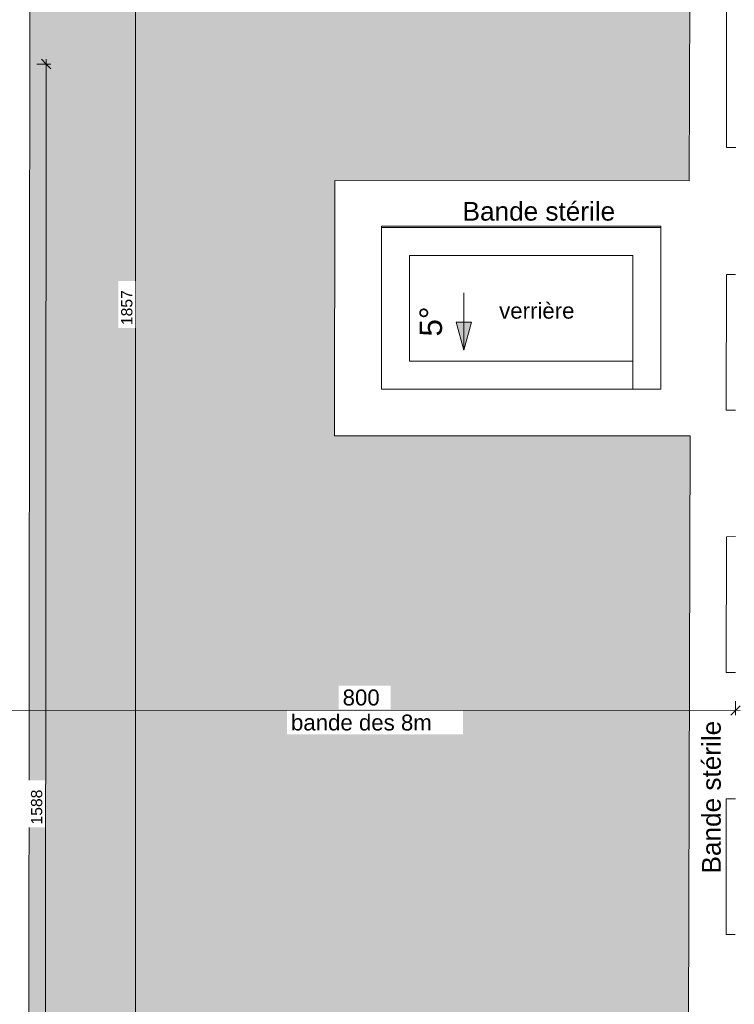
# Model space of a CAD drawing. Header units: metres. Extents: x 83 to 163, y -7 to 156.
# Tile 47 of 76: x 128.48 to 136.11, y 117.24 to 127.75. Entities that reach past the tile are written whole.
import ezdxf

# ---------------------------------------------------------------- set-up
doc = ezdxf.new("R2010")
doc.units = ezdxf.units.M
for name, color, linetype, lineweight in [('A-ANNO-DIMS', 7, 'Continuous', 20), ('A-ANNO-DIMS-100', 7, 'Continuous', 20), ('A-GENM', 7, 'Continuous', 5), ('A-GLAZ-CURT', 7, 'Continuous', 5), ('A-GLAZ-CWMG', 7, 'Continuous', 5), ('A-ROOF', 7, 'Continuous', 5), ('A-ROOF-PATT', 7, 'Continuous', 5), ('G-ANNO-DIMS', 7, 'Continuous', 20), ('G-ANNO-TEXT', 7, 'Continuous', 20)]:
    doc.layers.add(name, color=color, linetype=linetype, lineweight=lineweight)
doc.styles.add('Arial_1', font='arial.ttf', dxfattribs={"height": 0.17})
doc.styles.add('Arial_2', font='arial.ttf', dxfattribs={"height": 0.2})
doc.styles.add('Arial_3', font='arial.ttf', dxfattribs={"height": 0.12})
doc.styles.add('Arial_6', font='arial.ttf', dxfattribs={"height": 0.24})
doc.dimstyles.new('GRZRIG_Cotes_linéaires_-Arial_1_2_op', dxfattribs={"dimscale": 0.3048, "dimtxt": 0.122431, "dimasz": 0.328084, "dimexe": 0.164042, "dimexo": 0.0625, "dimgap": 0.000164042, "dimtad": 1, "dimdec": 0, "dimlfac": 100, "dimzin": 0, "dimdsep": 46, "dimtxsty": 'Arial_3', "dimblk1": 'OBLIQUE', "dimblk2": 'OBLIQUE', "dimsah": 1, "dimcen": 0.09, "dimdle": 0.164042, "dimazin": 0, "dimtfac": 1, "dimtdec": 4, "dimtix": 1, "dimtmove": 0, "dimatfit": 3, "dimfxl": 0.328084, "dimfxlon": 1, "dimtvp": 1, "dimtfill": 1, "dimtolj": 1, "dimtzin": 0, "dimarcsym": 2})
doc.dimstyles.new('GRZRIG_Cotes_linéaires_-Arial_1_7_op', dxfattribs={"dimscale": 0.3048, "dimtxt": 0.173444, "dimasz": 0.328084, "dimexe": 0.164042, "dimexo": 0.0625, "dimgap": 0.000164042, "dimtad": 1, "dimdec": 0, "dimlfac": 100, "dimzin": 0, "dimdsep": 46, "dimtxsty": 'Arial_1', "dimblk1": 'OBLIQUE', "dimblk2": 'OBLIQUE', "dimsah": 1, "dimcen": 0.09, "dimdle": 0.164042, "dimazin": 0, "dimtfac": 1, "dimtdec": 4, "dimtix": 1, "dimtmove": 0, "dimatfit": 3, "dimfxl": 0.328084, "dimfxlon": 1, "dimtvp": 1, "dimtfill": 1, "dimtolj": 1, "dimtzin": 0, "dimarcsym": 2})

# ---------------------------------------------------------------- blocks, each defined once
blk = doc.blocks.new('appui fenetre - appui fenetre-3309576-DCE-RdC Proj 100')
at = {"layer": 'A-GENM'}
for p, q in [((186.667, -1.584), (185.664, -2.631)), ((185.664, -2.631), (185.736, -2.7)), ((184.727, -3.612), (183.724, -4.659)), ((184.798, -3.68), (184.727, -3.612)), ((183.724, -4.659), (183.796, -4.728)), ((182.792, -5.636), (181.789, -6.682)), ((182.863, -5.703), (182.792, -5.636)), ((181.789, -6.682), (181.86, -6.751)), ((180.857, -7.659), (179.854, -8.706)), ((180.927, -7.726), (180.857, -7.659)), ((179.854, -8.706), (179.924, -8.774))]:
    blk.add_line(p, q, dxfattribs=at)
blk = doc.blocks.new('Panneau système - Vitré-5445648-DCE-RdC Proj 100')
at = {"layer": 'A-GLAZ-CURT'}
blk.add_line((132.642, 124.107), (132.939, 124.107), dxfattribs=at)
blk = doc.blocks.new('Meneau rectangulaire - 22x300-5445669-DCE-RdC Proj 100')
at = {"layer": 'A-GLAZ-CWMG'}
for p, q in [((134.731, 124.107), (135.029, 124.107)), ((135.029, 124.107), (135.029, 123.808)), ((134.731, 123.808), (135.029, 123.808))]:
    blk.add_line(p, q, dxfattribs=at)
blk = doc.blocks.new('Meneau rectangulaire - 22x300-5445610-DCE-RdC Proj 100')
at = {"layer": 'A-GLAZ-CWMG'}
for p, q in [((132.343, 125.549), (132.939, 125.549)), ((132.343, 125.549), (132.343, 125.536)), ((132.939, 125.536), (132.343, 125.536)), ((132.939, 125.237), (132.643, 125.237))]:
    blk.add_line(p, q, dxfattribs=at)
blk = doc.blocks.new('Meneau rectangulaire - 22x300-5445611-DCE-RdC Proj 100')
at = {"layer": 'A-GLAZ-CWMG'}
for p, q in [((132.343, 125.536), (132.342, 123.808)), ((132.343, 125.536), (132.343, 125.549)), ((132.643, 125.237), (132.642, 124.107)), ((132.342, 123.821), (132.342, 123.808))]:
    blk.add_line(p, q, dxfattribs=at)
blk = doc.blocks.new('Meneau rectangulaire - 22x300-5445612-DCE-RdC Proj 100')
at = {"layer": 'A-GLAZ-CWMG'}
for p, q in [((135.329, 125.548), (135.329, 125.535)), ((135.329, 123.808), (135.329, 125.535)), ((135.029, 123.808), (135.029, 125.236)), ((135.329, 123.808), (135.029, 123.808))]:
    blk.add_line(p, q, dxfattribs=at)
blk = doc.blocks.new('Panneau système - Vitré-5445656-DCE-RdC Proj 100')
at = {"layer": 'A-GLAZ-CURT'}
blk.add_line((132.939, 124.107), (133.537, 124.107), dxfattribs=at)
blk = doc.blocks.new('Panneau système - Vitré-5445663-DCE-RdC Proj 100')
at = {"layer": 'A-GLAZ-CURT'}
blk.add_line((133.537, 124.107), (134.134, 124.107), dxfattribs=at)
blk = doc.blocks.new('Panneau système - Vitré-5445670-DCE-RdC Proj 100')
at = {"layer": 'A-GLAZ-CURT'}
blk.add_line((134.134, 124.107), (134.731, 124.107), dxfattribs=at)
blk = doc.blocks.new('Panneau système - Vitré-5445671-DCE-RdC Proj 100')
at = {"layer": 'A-GLAZ-CURT'}
blk.add_line((134.731, 124.107), (135.029, 124.107), dxfattribs=at)
blk = doc.blocks.new('Meneau rectangulaire - 22x300-5445650-DCE-RdC Proj 100')
at = {"layer": 'A-GLAZ-CWMG'}
for p, q in [((132.642, 124.107), (132.939, 124.107)), ((132.342, 123.808), (132.342, 123.821)), ((132.342, 123.808), (132.939, 123.808))]:
    blk.add_line(p, q, dxfattribs=at)
blk = doc.blocks.new('Meneau rectangulaire - 22x300-5445658-DCE-RdC Proj 100')
at = {"layer": 'A-GLAZ-CWMG'}
for p, q in [((132.939, 124.107), (133.537, 124.107)), ((132.939, 123.808), (133.537, 123.808))]:
    blk.add_line(p, q, dxfattribs=at)
blk = doc.blocks.new('Meneau rectangulaire - 22x300-5445619-DCE-RdC Proj 100')
at = {"layer": 'A-GLAZ-CWMG'}
for p, q in [((132.939, 125.549), (133.537, 125.548)), ((133.537, 125.535), (132.939, 125.536)), ((133.537, 125.236), (132.939, 125.237))]:
    blk.add_line(p, q, dxfattribs=at)
blk = doc.blocks.new('Meneau rectangulaire - 22x300-5445620-DCE-RdC Proj 100')
at = {"layer": 'A-GLAZ-CWMG'}
for p, q in [((133.537, 125.548), (134.134, 125.548)), ((134.134, 125.535), (133.537, 125.535)), ((134.134, 125.236), (133.537, 125.236))]:
    blk.add_line(p, q, dxfattribs=at)
blk = doc.blocks.new('Meneau rectangulaire - 22x300-5445621-DCE-RdC Proj 100')
at = {"layer": 'A-GLAZ-CWMG'}
for p, q in [((134.731, 125.548), (135.329, 125.548)), ((135.329, 125.535), (134.731, 125.535)), ((135.329, 125.535), (135.329, 125.548)), ((135.029, 125.236), (134.731, 125.236))]:
    blk.add_line(p, q, dxfattribs=at)
blk = doc.blocks.new('DIMBLOCK3-DCE-RdC Proj 100')
at = {"layer": 'A-ANNO-DIMS-100'}
for p, q in [((128.122, 120.381), (128.172, 120.431)), ((128.122, 120.381), (128.122, 120.431)), ((136.126, 120.377), (136.126, 120.477)), ((136.126, 120.377), (136.176, 120.427)), ((128.072, 120.381), (136.176, 120.377)), ((128.122, 120.381), (128.072, 120.331)), ((128.122, 120.381), (128.122, 120.281)), ((136.126, 120.377), (136.076, 120.327)), ((136.126, 120.377), (136.126, 120.327))]:
    blk.add_line(p, q, dxfattribs=at)
at = {"layer": 'A-ANNO-DIMS-100', "color": 0, "char_height": 0.17, "attachment_point": 1, "rotation": 359.9721, "line_spacing_factor": 0.941778, "style": 'Arial_1', "bg_fill": 3, "box_fill_scale": 1.25, "bg_fill_color": 256, "bg_fill_true_color": 13158600, "bg_fill_transparency": 0}
for s, insert, width in [('800', (131.928, 120.6), 0.4707), ('bande des 8m', (131.376, 120.333), 1.79635)]:
    blk.add_mtext(s, dxfattribs=dict(at, insert=insert, width=width))
blk = doc.blocks.new('_Oblique')
at = {"color": 0, "linetype": 'ByBlock', "lineweight": -2}
blk.add_line((-0.5, -0.5), (0.5, 0.5), dxfattribs=at)
blk = doc.blocks.new('DIMBLOCK21-DCE-RdC Proj 100')
at = {"layer": 'A-ANNO-DIMS-100'}
for p, q in [((129.716, 133.962), (129.666, 134.012)), ((129.716, 133.962), (129.666, 133.962)), ((129.716, 133.962), (129.716, 115.392)), ((129.716, 133.962), (129.766, 133.912)), ((129.716, 133.962), (129.816, 133.962)), ((129.716, 115.392), (129.666, 115.442)), ((129.716, 115.392), (129.666, 115.392)), ((129.716, 115.392), (129.766, 115.342)), ((129.716, 115.392), (129.816, 115.392))]:
    blk.add_line(p, q, dxfattribs=at)
at = {"layer": 'A-ANNO-DIMS-100', "color": 0, "insert": (129.561, 124.492), "char_height": 0.12, "width": 0.44301, "attachment_point": 1, "rotation": 90, "line_spacing_factor": 0.941778, "style": 'Arial_3', "bg_fill": 3, "box_fill_scale": 1.25, "bg_fill_color": 256, "bg_fill_true_color": 13158600, "bg_fill_transparency": 0}
blk.add_mtext('1857', dxfattribs=at)
blk = doc.blocks.new('DIMBLOCK25-DCE-RdC Proj 100')
at = {"layer": 'A-ANNO-DIMS-100'}
for p, q in [((128.761, 127.281), (128.661, 127.281)), ((128.761, 127.281), (128.711, 127.331)), ((128.745, 111.355), (128.761, 127.331)), ((128.761, 127.281), (128.811, 127.231)), ((128.761, 127.281), (128.811, 127.281)), ((128.745, 111.405), (128.695, 111.455)), ((128.745, 111.405), (128.695, 111.405)), ((128.745, 111.405), (128.795, 111.355)), ((128.745, 111.405), (128.845, 111.405))]:
    blk.add_line(p, q, dxfattribs=at)
at = {"layer": 'A-ANNO-DIMS-100', "color": 0, "insert": (128.597, 119.158), "char_height": 0.12, "width": 0.44301, "attachment_point": 1, "rotation": 90, "line_spacing_factor": 0.941778, "style": 'Arial_3', "bg_fill": 3, "box_fill_scale": 1.25, "bg_fill_color": 256, "bg_fill_true_color": 13158600, "bg_fill_transparency": 0}
blk.add_mtext('1588', dxfattribs=at)

msp = doc.modelspace()

# ---------------------------------------------------------------- hatches: boundary and pattern name
at = {"layer": 'A-ROOF-PATT'}
h = msp.add_hatch(dxfattribs=at)
h.set_pattern_fill('FP_2', color=256, style=0, pattern_type=2)
h.set_pattern_definition([(0, (-43.169, 98.193), (0.8128, 0.20319), [0.06706, -0.54254, 0.06706, -0.54254, -3.251]), (0, (-43.169, 98.193), (0.8128, 0.20319), [-1.219, 0.06706, -1.152, 0.06706, -0.54254, -1.422]), (0, (-43.169, 98.193), (0.8128, 0.20319), [-3.048, 0.06706, -0.33934, 0.06706, -0.94894]), (120.001, (-42.864, 98.295), (-0.58237687, 0.60227796), [0.06705, -0.54253, 0.06705, -0.54253, -3.251]), (120.001, (-42.864, 98.295), (-0.58237687, 0.60227796), [-1.219, 0.06705, -1.152, 0.06705, -0.54253, -1.422]), (120.001, (-42.864, 98.295), (-0.58237687, 0.60227796), [-3.048, 0.06705, -0.33933, 0.06705, -0.94892]), (239.999, (-42.762, 98.701), (-0.2304227, -0.80547545), [0.06705, -0.54253, 0.06705, -0.54253, -3.251]), (239.999, (-42.762, 98.701), (-0.2304227, -0.80547545), [-1.219, 0.06705, -1.152, 0.06705, -0.54253, -1.422]), (239.999, (-42.762, 98.701), (-0.2304227, -0.80547545), [-3.048, 0.06705, -0.33933, 0.06705, -0.94892])])
h.paths.add_polyline_path([(128.571, 115.392), (135.622, 115.392), (135.643, 123.308), (131.842, 123.309), (131.843, 126.037), (135.632, 126.035), (135.653, 133.962), (128.59, 133.962), (128.575, 119.147)])
at = {"layer": 'A-ROOF-PATT', "true_color": 0xc0c0c0}
h = msp.add_hatch(dxfattribs=at)
h.set_pattern_fill('FP_3', color=9, style=0, pattern_type=2)
h.set_pattern_definition([(0, (-43.169, 98.193), (0.2032, 0.0508), [0.01676, -0.13564, 0.01676, -0.13564, -0.8128]), (0, (-43.169, 98.193), (0.2032, 0.0508), [-0.3048, 0.01676, -0.28804, 0.01676, -0.13564, -0.3556]), (0, (-43.169, 98.193), (0.2032, 0.0508), [-0.762, 0.01676, -0.08484, 0.01676, -0.23724]), (120.001, (-43.092, 98.219), (-0.145596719, 0.150573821), [0.01676, -0.13563, 0.01676, -0.94841]), (120.001, (-43.092, 98.219), (-0.145596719, 0.150573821), [-0.16916, -0.13563, 0.01676, -0.28803, -0.50798]), (120.001, (-43.092, 98.219), (-0.145596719, 0.150573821), [-0.60958, 0.01676, -0.13563, 0.01676, -0.33883]), (120.001, (-43.092, 98.219), (-0.145596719, 0.150573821), [-0.77874, -0.08483, 0.01676, -0.23723]), (239.999, (-43.067, 98.32), (-0.057604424, -0.201366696), [0.01676, -0.13563, 0.01676, -0.94841]), (239.999, (-43.067, 98.32), (-0.057604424, -0.201366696), [-0.16916, -0.13563, 0.01676, -0.28803, -0.50798]), (239.999, (-43.067, 98.32), (-0.057604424, -0.201366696), [-0.60958, 0.01676, -0.13563, 0.01676, -0.33883]), (239.999, (-43.067, 98.32), (-0.057604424, -0.201366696), [-0.77874, -0.08483, 0.01676, -0.23723])])
h.paths.add_polyline_path([(128.571, 115.392), (135.622, 115.392), (135.643, 123.308), (131.842, 123.309), (131.843, 126.037), (135.632, 126.035), (135.653, 133.962), (128.59, 133.962), (128.575, 119.147)])
at = {"layer": 'G-ANNO-DIMS'}
msp.add_hatch(color=256, dxfattribs=at).paths.add_polyline_path([(133.223, 124.223), (133.304, 124.523), (133.143, 124.523)])

# ---------------------------------------------------------------- linework, layer by layer
at = {"layer": 'A-ROOF'}
for p, q in [((128.59, 133.967), (128.571, 115.392)), ((135.632, 126.035), (135.653, 133.962)), ((131.842, 123.309), (131.843, 126.037)), ((131.843, 126.037), (131.843, 124.673)), ((131.843, 126.037), (135.632, 126.035)), ((135.643, 123.308), (131.842, 123.309)), ((133.742, 123.309), (135.643, 123.309)), ((135.622, 115.392), (135.643, 123.308))]:
    msp.add_line(p, q, dxfattribs=at)
at = {"layer": 'G-ANNO-DIMS'}
for p, q in [((133.223, 124.836), (133.223, 124.223)), ((133.304, 124.523), (133.143, 124.523)), ((133.143, 124.523), (133.223, 124.223)), ((133.223, 124.223), (133.304, 124.523))]:
    msp.add_line(p, q, dxfattribs=at)

# ---------------------------------------------------------------- block references
at = {"layer": 'A-GENM', "rotation": 43.70803680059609}
msp.add_blockref('appui fenetre - appui fenetre-3309576-DCE-RdC Proj 100', (0, 0), dxfattribs=at)
at = {"layer": 'A-GLAZ-CURT'}
for name in ['Panneau système - Vitré-5445648-DCE-RdC Proj 100', 'Panneau système - Vitré-5445656-DCE-RdC Proj 100', 'Panneau système - Vitré-5445663-DCE-RdC Proj 100', 'Panneau système - Vitré-5445670-DCE-RdC Proj 100', 'Panneau système - Vitré-5445671-DCE-RdC Proj 100']:
    msp.add_blockref(name, (0, 0), dxfattribs=at)
at = {"layer": 'A-GLAZ-CWMG'}
for name, p in [('Meneau rectangulaire - 22x300-5445611-DCE-RdC Proj 100', (0, 0)), ('Meneau rectangulaire - 22x300-5445610-DCE-RdC Proj 100', (0, 0)), ('Meneau rectangulaire - 22x300-5445619-DCE-RdC Proj 100', (0, 0)), ('Meneau rectangulaire - 22x300-5445620-DCE-RdC Proj 100', (0, 0)), ('Meneau rectangulaire - 22x300-5445620-DCE-RdC Proj 100', (0.597, 0)), ('Meneau rectangulaire - 22x300-5445621-DCE-RdC Proj 100', (0, 0)), ('Meneau rectangulaire - 22x300-5445612-DCE-RdC Proj 100', (0, 0)), ('Meneau rectangulaire - 22x300-5445650-DCE-RdC Proj 100', (0, 0)), ('Meneau rectangulaire - 22x300-5445658-DCE-RdC Proj 100', (0, 0)), ('Meneau rectangulaire - 22x300-5445658-DCE-RdC Proj 100', (0.597, 0)), ('Meneau rectangulaire - 22x300-5445658-DCE-RdC Proj 100', (1.195, 0)), ('Meneau rectangulaire - 22x300-5445669-DCE-RdC Proj 100', (0, 0))]:
    msp.add_blockref(name, p, dxfattribs=at)

# ---------------------------------------------------------------- texts
at = {"layer": 'G-ANNO-DIMS', "insert": (132.75, 124.37), "char_height": 0.24, "width": 0.38198, "attachment_point": 1, "rotation": 90, "line_spacing_factor": 0.941778, "style": 'Arial_6'}
msp.add_mtext('5°', dxfattribs=at)
at = {"layer": 'G-ANNO-TEXT', "lineweight": 50, "insert": (133.21, 125.808), "char_height": 0.2, "width": 2.02827, "attachment_point": 1, "style": 'Arial_2'}
msp.add_mtext('Bande stérile', dxfattribs=at)
at = {"layer": 'G-ANNO-TEXT', "insert": (133.601, 124.731), "char_height": 0.17, "width": 0.96202, "attachment_point": 1, "style": 'Arial_1'}
msp.add_mtext('verrière', dxfattribs=at)

# ---------------------------------------------------------------- next in the draw order: dimensions: what is measured, and where the dimension line sits
at = {"layer": 'A-ANNO-DIMS'}
dim = msp.add_linear_dim(base=(136.126, 120.377), p1=(128.122, 120.281), p2=(136.126, 120.477), angle=359.9721, text='<>\\Xbande des 8m', dimstyle='GRZRIG_Cotes_linéaires_-Arial_1_7_op', override={"dimpost": '<>', "dimfxl": 8.005988}, dxfattribs=at)
dim.commit()
dim.dimension.update_dxf_attribs({"geometry": 'DIMBLOCK3-DCE-RdC Proj 100', "text_midpoint": (132.124, 120.379)})

# ---------------------------------------------------------------- next in the draw order: texts
at = {"layer": 'G-ANNO-TEXT', "lineweight": 50, "insert": (135.769, 118.635), "char_height": 0.2, "width": 2.02827, "attachment_point": 1, "rotation": 90, "style": 'Arial_2'}
msp.add_mtext('Bande stérile', dxfattribs=at)

# ---------------------------------------------------------------- next in the draw order: dimensions: what is measured, and where the dimension line sits
at = {"layer": 'A-ANNO-DIMS'}
for base, p1, p2, angle, override, picture, middle in [((129.716, 115.392), (129.816, 133.962), (129.816, 115.392), 90, {"dimpost": '<>', "dimfxl": 18.569542}, 'DIMBLOCK21-DCE-RdC Proj 100', (129.655, 124.677)), ((128.761, 127.281), (128.845, 111.405), (128.661, 127.281), 89.9416, {"dimpost": '<>', "dimfxl": 15.877235}, 'DIMBLOCK25-DCE-RdC Proj 100', (128.691, 119.343))]:
    dim = msp.add_linear_dim(base=base, p1=p1, p2=p2, angle=angle, dimstyle='GRZRIG_Cotes_linéaires_-Arial_1_2_op', override=override, dxfattribs=at)
    dim.commit()
    dim.dimension.update_dxf_attribs({"geometry": picture, "text_midpoint": middle})

doc.saveas('drawing.dxf')
